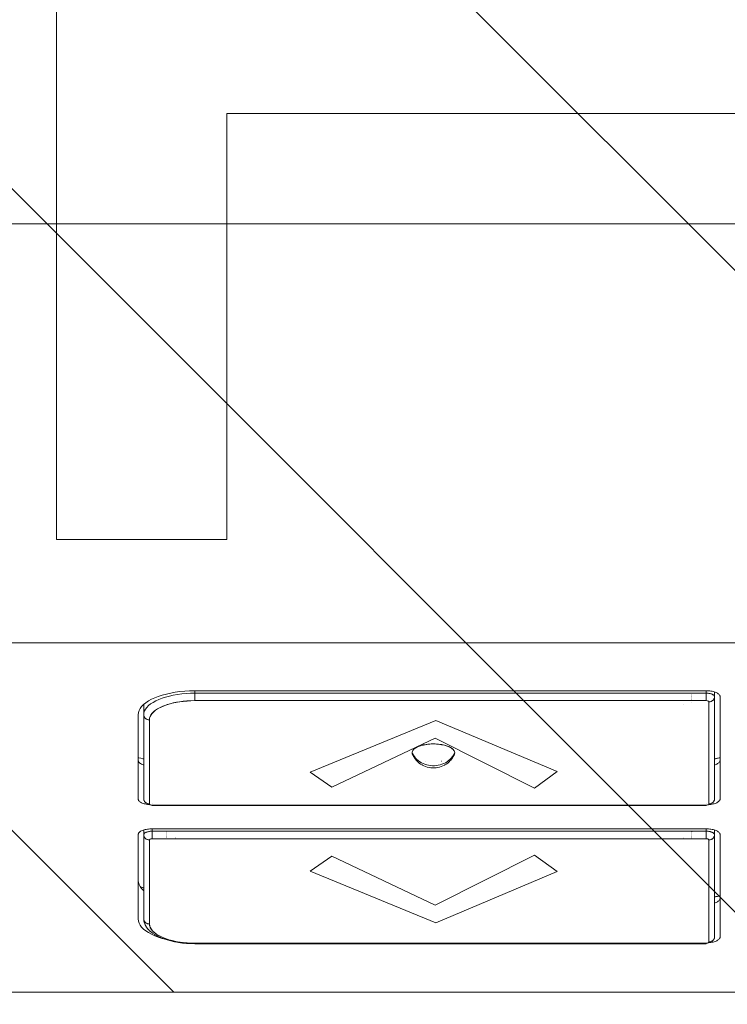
# Model space of a CAD drawing. Header units: inches. Extents: x -416 to -272, y -73 to 47.
# Tile 135 of 206: x -281.306 to -280.325, y -43.993 to -42.629. Entities that reach past the tile are written whole.
import ezdxf

# ---------------------------------------------------------------- set-up
doc = ezdxf.new("R2010")
doc.units = ezdxf.units.IN
doc.header["$LTSCALE"] = 32
doc.header["$MEASUREMENT"] = 0
doc.header["$PDMODE"] = 1
doc.header["$PDSIZE"] = -2
doc.linetypes.add('Dash Style-1', pattern=[0.083328, 0.041656, -0.041672])
for name, color, linetype, lineweight in [('DashLine', 7, 'Continuous', 13), ('DashLineFill', 7, 'Dash Style-1', 13), ('Drawing', 7, 'Continuous', 18), ('None', 7, 'Continuous', 18), ('SolidLine', 7, 'Continuous', 15)]:
    doc.layers.add(name, color=color, linetype=linetype, lineweight=lineweight)

# ---------------------------------------------------------------- blocks, each defined once
blk = doc.blocks.new('Group-42')
at = {"layer": 'DashLine', "flags": 128}
blk.add_lwpolyline([(1.1142, -2.5591), (70.8937, -2.5591), (70.8937, -30), (1.1142, -30)], close=True, dxfattribs=at)
at = {"layer": 'SolidLine', "flags": 128}
blk.add_lwpolyline([(1.1142, -2.5591), (70.8937, -2.5591), (70.8937, -30), (1.1142, -30)], close=True, dxfattribs=at)
blk = doc.blocks.new('Group-77')
at = {"layer": 'SolidLine', "color": 7, "flags": 128}
blk.add_lwpolyline([(-0.1432, 0.7138), (-0.1432, 0.4776), (-0.7337, 0.4776), (-0.7337, -0.2311), (-0.1432, -0.2311), (-0.1432, -0.4673), (-1.5605, -0.4673), (-1.5605, -0.2311), (-0.9699, -0.2311), (-0.9699, 0.4776), (-1.5605, 0.4776), (-1.5605, 0.7138)], close=True, dxfattribs=at)
blk = doc.blocks.new('TiMotion_Handset (2D)')
at = {"layer": 'DashLineFill', "linetype": 'Continuous', "lineweight": 13}
h = blk.add_hatch(dxfattribs=at)
h.set_pattern_fill('Steel', color=253, style=0, pattern_type=2)
h.set_pattern_definition([(45, (0, 0), (-1.613, 1.9357), []), (45, (-1.0608, 1.0608), (-0.47235, 0.41676), [])])
h.paths.add_polyline_path([(-0.5651, 2.4409), (-0.5637, 2.4432), (-0.5622, 2.4453), (-0.5606, 2.4473), (-0.5588, 2.4491), (-0.557, 2.4509), (-0.555, 2.4525), (-0.5529, 2.454), (-0.5507, 2.4554), (-0.5484, 2.4566), (-0.546, 2.4577), (-0.5436, 2.4586), (-0.5412, 2.4593), (-0.5387, 2.4599), (-0.5362, 2.4603), (-0.5336, 2.4605), (-0.531, 2.4606), (0.4426, 2.4606), (0.4452, 2.4605), (0.4478, 2.4603), (0.4503, 2.4599), (0.4528, 2.4593), (0.4552, 2.4586), (0.4576, 2.4577), (0.46, 2.4566), (0.4623, 2.4554), (0.4645, 2.454), (0.4666, 2.4525), (0.4686, 2.4509), (0.4704, 2.4491), (0.4722, 2.4473), (0.4738, 2.4453), (0.4753, 2.4432), (0.4767, 2.4409), (0.4779, 2.4386), (0.479, 2.4363), (0.4799, 2.4339), (0.4806, 2.4315), (0.4812, 2.429), (0.4816, 2.4264), (0.4819, 2.4239), (0.482, 2.4213), (0.482, 1.7656), (0.4825, 1.764), (0.483, 1.7623), (0.4834, 1.7606), (0.4838, 1.7589), (0.484, 1.7572), (0.4842, 1.7555), (0.4843, 1.7537), (0.4844, 1.752), (0.4844, -1.752), (0.4843, -1.7546), (0.484, -1.7572), (0.4836, -1.7597), (0.483, -1.7622), (0.4823, -1.7646), (0.4814, -1.767), (0.4803, -1.7693), (0.4791, -1.7717), (0.4777, -1.7739), (0.4762, -1.776), (0.4746, -1.778), (0.4728, -1.7798), (0.471, -1.7816), (0.469, -1.7832), (0.4669, -1.7847), (0.4647, -1.7861), (0.4624, -1.7873), (0.46, -1.7884), (0.4576, -1.7893), (0.4552, -1.79), (0.4527, -1.7906), (0.4502, -1.791), (0.4476, -1.7913), (0.445, -1.7913), (-1.7905, -1.7913), (-1.7931, -1.7913), (-1.7957, -1.791), (-1.7982, -1.7906), (-1.8007, -1.79), (-1.8032, -1.7893), (-1.8055, -1.7884), (-1.8079, -1.7873), (-1.8102, -1.7861), (-1.8124, -1.7847), (-1.8145, -1.7832), (-1.8165, -1.7816), (-1.8184, -1.7798), (-1.8201, -1.778), (-1.8217, -1.776), (-1.8232, -1.7739), (-1.8246, -1.7717), (-1.8258, -1.7693), (-1.8269, -1.767), (-1.8278, -1.7646), (-1.8286, -1.7622), (-1.8291, -1.7597), (-1.8296, -1.7572), (-1.8298, -1.7546), (-1.8299, -1.752), (-1.8299, 1.752), (-1.8298, 1.7546), (-1.8296, 1.7572), (-1.8291, 1.7597), (-1.8286, 1.7622), (-1.8278, 1.7646), (-1.8269, 1.767), (-1.8258, 1.7693), (-1.8246, 1.7717), (-1.8232, 1.7739), (-1.8217, 1.776), (-1.8201, 1.778), (-1.8184, 1.7798), (-1.8165, 1.7816), (-1.8145, 1.7832), (-1.8124, 1.7847), (-1.8102, 1.7861), (-1.8079, 1.7873), (-1.8055, 1.7884), (-1.8032, 1.7893), (-1.8007, 1.79), (-1.7982, 1.7906), (-1.7957, 1.791), (-1.7931, 1.7913), (-1.7905, 1.7913), (-0.5703, 1.7913), (-0.5703, 2.4213), (-0.5703, 2.4239), (-0.57, 2.4264), (-0.5696, 2.429), (-0.569, 2.4315), (-0.5683, 2.4339), (-0.5674, 2.4363), (-0.5663, 2.4386)])
at = {"layer": 'DashLineFill'}
blk.add_open_spline([(-0.5651, 2.4409), (-0.5598, 2.4501), (-0.5415, 2.4606), (-0.0442, 2.4606), (0.4531, 2.4606), (0.4714, 2.4501), (0.482, 2.4318), (0.482, 2.0934), (0.482, 1.7656), (0.4844, 1.7591), (0.4844, 0), (0.4844, -1.7625), (0.4738, -1.7808), (0.4555, -1.7913), (-0.6728, -1.7913), (-1.8011, -1.7913), (-1.8193, -1.7808), (-1.8299, -1.7625), (-1.8299, 0), (-1.8299, 1.7625), (-1.8193, 1.7808), (-1.8011, 1.7913), (-1.1804, 1.7913), (-0.5703, 1.7913), (-0.5703, 2.1063), (-0.5703, 2.4318), (-0.5651, 2.4409)], degree=2, knots=[0, 0, 0, 0.001659, 0.003318, 0.079878, 0.081538, 0.083197, 0.084856, 0.136418, 0.136418, 0.137506, 0.404845, 0.406455, 0.408065, 0.409674, 0.580236, 0.581846, 0.583456, 0.585066, 0.852405, 0.854014, 0.855624, 0.857234, 0.950329, 0.950329, 0.99839, 1, 1, 1], dxfattribs=at)
at = {"layer": 'Drawing', "color": 7, "linetype": 'Continuous'}
for p, q in [((0, -1.7717), (0, 1.7717)), ((0.4844, -1.7189), (0.4844, 1.6339)), ((0.0707, 0.4501), (0.0713, 0.4509)), ((0.0713, 0.4509), (0.072, 0.4515)), ((0.072, 0.4515), (0.0727, 0.4521)), ((0.0727, 0.4521), (0.0734, 0.4524)), ((0.0734, 0.4524), (0.0741, 0.4527)), ((0.0741, 0.4527), (0.0749, 0.4528)), ((0.2163, 0.4528), (0.0749, 0.4528)), ((0.1596, 0.4517), (0.1602, 0.449)), ((0.1628, 0.4528), (0.1628, 0.4528)), ((0.1628, 0.4528), (0.1636, 0.4527)), ((0.1636, 0.4527), (0.1643, 0.4524)), ((0.1643, 0.4524), (0.165, 0.4521)), ((0.165, 0.4521), (0.1657, 0.4515)), ((0.1657, 0.4515), (0.1663, 0.4509)), ((0.1663, 0.4509), (0.167, 0.4501)), ((0.1663, 0.4509), (0.167, 0.4501)), ((0.2163, 0.4528), (0.2171, 0.4527)), ((0.2171, 0.4527), (0.2178, 0.4524)), ((0.2178, 0.4524), (0.2185, 0.4521)), ((0.2185, 0.4521), (0.2192, 0.4515)), ((0.2192, 0.4515), (0.2198, 0.4509)), ((0.2198, 0.4509), (0.2205, 0.4501)), ((0.262, 0.4501), (0.2627, 0.4509)), ((0.2627, 0.4509), (0.2633, 0.4515)), ((0.2633, 0.4515), (0.264, 0.4521)), ((0.264, 0.4521), (0.2647, 0.4524)), ((0.2647, 0.4524), (0.2654, 0.4527)), ((0.2654, 0.4527), (0.2662, 0.4528)), ((0.4076, 0.4528), (0.2662, 0.4528)), ((0.3507, 0.4528), (0.351, 0.4517)), ((0.3541, 0.4528), (0.3542, 0.4528)), ((0.3542, 0.4528), (0.3549, 0.4527)), ((0.3549, 0.4527), (0.3556, 0.4524)), ((0.3556, 0.4524), (0.3563, 0.4521)), ((0.3563, 0.4521), (0.357, 0.4515)), ((0.357, 0.4515), (0.3577, 0.4509)), ((0.3577, 0.4509), (0.3583, 0.4501)), ((0.3577, 0.4509), (0.3583, 0.4501)), ((0.4076, 0.4528), (0.4084, 0.4527)), ((0.4084, 0.4527), (0.4091, 0.4524)), ((0.4091, 0.4524), (0.4098, 0.4521)), ((0.4098, 0.4521), (0.4105, 0.4515)), ((0.4105, 0.4515), (0.4112, 0.4509)), ((0.4112, 0.4509), (0.4118, 0.4501)), ((0.0667, 0.4366), (0.0668, 0.4383)), ((0.0668, 0.4383), (0.0671, 0.4399)), ((0.0671, 0.4399), (0.0673, 0.4415)), ((0.0673, 0.4415), (0.0677, 0.443)), ((0.0677, 0.443), (0.0681, 0.4444)), ((0.0681, 0.4444), (0.0685, 0.4457)), ((0.0685, 0.4457), (0.069, 0.447)), ((0.069, 0.447), (0.0695, 0.4481)), ((0.0695, 0.4481), (0.0701, 0.4492)), ((0.0701, 0.4492), (0.0707, 0.4501)), ((0.1602, 0.449), (0.1607, 0.4461)), ((0.1607, 0.4461), (0.1608, 0.4449)), ((0.1676, 0.4492), (0.167, 0.4501)), ((0.1676, 0.4492), (0.1681, 0.4481)), ((0.1681, 0.4481), (0.1687, 0.447)), ((0.1691, 0.4457), (0.1687, 0.447)), ((0.1691, 0.4457), (0.1694, 0.4449)), ((0.2211, 0.4492), (0.2205, 0.4501)), ((0.2211, 0.4492), (0.2217, 0.4481)), ((0.2217, 0.4481), (0.2222, 0.447)), ((0.2222, 0.447), (0.2227, 0.4457)), ((0.2227, 0.4457), (0.2231, 0.4444)), ((0.2231, 0.4444), (0.2235, 0.443)), ((0.2235, 0.443), (0.2238, 0.4415)), ((0.2238, 0.4415), (0.2241, 0.4399)), ((0.2241, 0.4399), (0.2243, 0.4383)), ((0.2243, 0.4383), (0.2245, 0.4366)), ((0.258, 0.4366), (0.2582, 0.4383)), ((0.2582, 0.4383), (0.2584, 0.4399)), ((0.2584, 0.4399), (0.2587, 0.4415)), ((0.2587, 0.4415), (0.259, 0.443)), ((0.259, 0.443), (0.2594, 0.4444)), ((0.2594, 0.4444), (0.2598, 0.4457)), ((0.2598, 0.4457), (0.2603, 0.447)), ((0.2603, 0.447), (0.2609, 0.4481)), ((0.2609, 0.4481), (0.2614, 0.4492)), ((0.2614, 0.4492), (0.262, 0.4501)), ((0.3583, 0.4501), (0.3589, 0.4492)), ((0.3589, 0.4492), (0.3595, 0.4481)), ((0.3595, 0.4481), (0.36, 0.447)), ((0.36, 0.447), (0.3605, 0.4457)), ((0.3605, 0.4457), (0.3608, 0.4449)), ((0.4118, 0.4501), (0.4124, 0.4492)), ((0.4124, 0.4492), (0.413, 0.4481)), ((0.413, 0.4481), (0.4135, 0.447)), ((0.4135, 0.447), (0.414, 0.4457)), ((0.414, 0.4457), (0.4144, 0.4444)), ((0.4148, 0.443), (0.4144, 0.4444)), ((0.4148, 0.443), (0.4152, 0.4415)), ((0.4154, 0.4399), (0.4152, 0.4415)), ((0.4154, 0.4399), (0.4157, 0.4383)), ((0.4157, 0.4383), (0.4158, 0.4366)), ((0.0666, 0.4349), (0.0667, 0.4366)), ((0.0666, 0.4331), (0.0666, 0.4349)), ((0.0666, -0.2756), (0.0666, 0.4331)), ((0.2245, 0.4366), (0.2245, 0.4361)), ((0.2579, 0.4349), (0.258, 0.4366)), ((0.2579, 0.4331), (0.2579, 0.4349)), ((0.2579, -0.3346), (0.2579, 0.4331)), ((0.4158, 0.4366), (0.4159, 0.4361)), ((0.0667, -0.283), (0.0666, -0.2756)), ((0.0671, -0.2897), (0.0667, -0.283)), ((0.0677, -0.2964), (0.0671, -0.2897)), ((0.0686, -0.3028), (0.0677, -0.2964)), ((0.0697, -0.3091), (0.0686, -0.3028)), ((0.0711, -0.3151), (0.0697, -0.3091)), ((0.0726, -0.3209), (0.0711, -0.3151)), ((0.0744, -0.3263), (0.0726, -0.3209)), ((0.0763, -0.3313), (0.0744, -0.3263)), ((0.4082, -0.3263), (0.4062, -0.3313)), ((0.4099, -0.3209), (0.4082, -0.3263)), ((0.4106, -0.3184), (0.4099, -0.3209)), ((0.0784, -0.3359), (0.0763, -0.3313)), ((0.0807, -0.34), (0.0784, -0.3359)), ((0.0831, -0.3437), (0.0807, -0.34)), ((0.2243, -0.3398), (0.2241, -0.3415)), ((0.2245, -0.3382), (0.2243, -0.3398)), ((0.2245, -0.3377), (0.2245, -0.3382)), ((0.2579, -0.3365), (0.2579, -0.3346)), ((0.258, -0.3382), (0.2579, -0.3365)), ((0.2582, -0.3398), (0.258, -0.3382)), ((0.2584, -0.3415), (0.2582, -0.3398)), ((0.4018, -0.34), (0.3994, -0.3437)), ((0.4041, -0.3359), (0.4018, -0.34)), ((0.4062, -0.3313), (0.4041, -0.3359)), ((0.0857, -0.3468), (0.0831, -0.3437)), ((0.0883, -0.3495), (0.0857, -0.3468)), ((0.0911, -0.3515), (0.0883, -0.3495)), ((0.0939, -0.353), (0.0911, -0.3515)), ((0.0967, -0.354), (0.0939, -0.353)), ((0.0998, -0.3543), (0.0967, -0.354)), ((0.2163, -0.3543), (0.0998, -0.3543)), ((0.1597, -0.3533), (0.1594, -0.3543)), ((0.1602, -0.3506), (0.1597, -0.3533)), ((0.1609, -0.3465), (0.1607, -0.3478)), ((0.1636, -0.3542), (0.1628, -0.3543)), ((0.1628, -0.3543), (0.1628, -0.3543)), ((0.1643, -0.354), (0.1636, -0.3542)), ((0.165, -0.3536), (0.1643, -0.354)), ((0.1657, -0.3531), (0.165, -0.3536)), ((0.1663, -0.3525), (0.1657, -0.3531)), ((0.167, -0.3517), (0.1663, -0.3525)), ((0.167, -0.3517), (0.1663, -0.3525)), ((0.167, -0.3517), (0.1676, -0.3508)), ((0.1681, -0.3497), (0.1676, -0.3508)), ((0.1687, -0.3486), (0.1681, -0.3497)), ((0.1687, -0.3486), (0.1691, -0.3473)), ((0.1694, -0.3465), (0.1691, -0.3473)), ((0.2171, -0.3542), (0.2163, -0.3543)), ((0.2178, -0.354), (0.2171, -0.3542)), ((0.2185, -0.3536), (0.2178, -0.354)), ((0.2192, -0.3531), (0.2185, -0.3536)), ((0.2198, -0.3525), (0.2192, -0.3531)), ((0.2198, -0.3525), (0.2205, -0.3517)), ((0.2211, -0.3508), (0.2205, -0.3517)), ((0.2217, -0.3497), (0.2211, -0.3508)), ((0.2222, -0.3486), (0.2217, -0.3497)), ((0.2227, -0.3473), (0.2222, -0.3486)), ((0.2231, -0.346), (0.2227, -0.3473)), ((0.2235, -0.3445), (0.2231, -0.346)), ((0.2238, -0.343), (0.2235, -0.3445)), ((0.2241, -0.3415), (0.2238, -0.343)), ((0.2587, -0.343), (0.2584, -0.3415)), ((0.259, -0.3445), (0.2587, -0.343)), ((0.2594, -0.346), (0.259, -0.3445)), ((0.2598, -0.3473), (0.2594, -0.346)), ((0.2603, -0.3486), (0.2598, -0.3473)), ((0.2609, -0.3497), (0.2603, -0.3486)), ((0.2614, -0.3508), (0.2609, -0.3497)), ((0.262, -0.3517), (0.2614, -0.3508)), ((0.2627, -0.3525), (0.262, -0.3517)), ((0.2633, -0.3531), (0.2627, -0.3525)), ((0.264, -0.3536), (0.2633, -0.3531)), ((0.2647, -0.354), (0.264, -0.3536)), ((0.2654, -0.3542), (0.2647, -0.354)), ((0.2662, -0.3543), (0.2654, -0.3542)), ((0.3827, -0.3543), (0.2662, -0.3543)), ((0.3294, -0.3543), (0.3292, -0.3543)), ((0.3323, -0.354), (0.3294, -0.3543)), ((0.3351, -0.353), (0.3323, -0.354)), ((0.3379, -0.3515), (0.3351, -0.353)), ((0.3407, -0.3495), (0.3379, -0.3515)), ((0.3433, -0.3468), (0.3407, -0.3495)), ((0.3436, -0.3465), (0.3433, -0.3468)), ((0.3858, -0.354), (0.3827, -0.3543)), ((0.3858, -0.354), (0.3887, -0.353)), ((0.3915, -0.3515), (0.3887, -0.353)), ((0.3915, -0.3515), (0.3942, -0.3495)), ((0.3969, -0.3468), (0.3942, -0.3495)), ((0.3994, -0.3437), (0.3969, -0.3468))]:
    blk.add_line(p, q, dxfattribs=at)
at = {"layer": 'Drawing'}
for p, q in [((0.1593, 0.4528), (0.16, 0.4497)), ((0.1594, 0.4528), (0.1596, 0.4517)), ((0.3507, 0.4528), (0.351, 0.4517)), ((0.3507, 0.4528), (0.3514, 0.4497)), ((0.3515, 0.449), (0.351, 0.4517)), ((0.0749, 0.4449), (0.0682, 0.4449)), ((0.0701, 0.4361), (0.0702, 0.4371)), ((0.0702, 0.4371), (0.0703, 0.4381)), ((0.0703, 0.4381), (0.0706, 0.439)), ((0.0706, 0.439), (0.0708, 0.4398)), ((0.0708, 0.4398), (0.071, 0.4407)), ((0.071, 0.4407), (0.0713, 0.4414)), ((0.0713, 0.4414), (0.0717, 0.4421)), ((0.0717, 0.4421), (0.072, 0.4427)), ((0.072, 0.4427), (0.0724, 0.4433)), ((0.0724, 0.4433), (0.0728, 0.4438)), ((0.0728, 0.4438), (0.0732, 0.4442)), ((0.0732, 0.4442), (0.0736, 0.4445)), ((0.0736, 0.4445), (0.074, 0.4447)), ((0.074, 0.4447), (0.0744, 0.4448)), ((0.0744, 0.4448), (0.0749, 0.4449)), ((0.0749, 0.4449), (0.0755, 0.4449)), ((0.2163, 0.4449), (0.0749, 0.4449)), ((0.0755, 0.4449), (0.0761, 0.4448)), ((0.0761, 0.4448), (0.0767, 0.4446)), ((0.0767, 0.4446), (0.0773, 0.4444)), ((0.0773, 0.4444), (0.0779, 0.4441)), ((0.0779, 0.4441), (0.0784, 0.4438)), ((0.0784, 0.4438), (0.079, 0.4435)), ((0.079, 0.4435), (0.0795, 0.443)), ((0.0795, 0.443), (0.0799, 0.4426)), ((0.0799, 0.4426), (0.0803, 0.4421)), ((0.0803, 0.4421), (0.0807, 0.4415)), ((0.0807, 0.4415), (0.0811, 0.4409)), ((0.0811, 0.4409), (0.0813, 0.4403)), ((0.0816, 0.4369), (0.0812, 0.4366)), ((0.0813, 0.4403), (0.0816, 0.4397)), ((0.0816, 0.4397), (0.0818, 0.439)), ((0.082, 0.437), (0.0816, 0.4369)), ((0.0818, 0.439), (0.0819, 0.4384)), ((0.0819, 0.4384), (0.082, 0.4377)), ((0.082, 0.4377), (0.082, 0.437)), ((0.2234, 0.437), (0.082, 0.437)), ((0.16, 0.4497), (0.1606, 0.4465)), ((0.1606, 0.4465), (0.1608, 0.4449)), ((0.2169, 0.4449), (0.2163, 0.4449)), ((0.2175, 0.4448), (0.2169, 0.4449)), ((0.2181, 0.4446), (0.2175, 0.4448)), ((0.2187, 0.4444), (0.2181, 0.4446)), ((0.2193, 0.4441), (0.2187, 0.4444)), ((0.2199, 0.4438), (0.2193, 0.4441)), ((0.2204, 0.4435), (0.2199, 0.4438)), ((0.2209, 0.443), (0.2204, 0.4435)), ((0.2213, 0.4426), (0.2209, 0.443)), ((0.2218, 0.4421), (0.2213, 0.4426)), ((0.2221, 0.4415), (0.2218, 0.4421)), ((0.2225, 0.4409), (0.2221, 0.4415)), ((0.2228, 0.4403), (0.2225, 0.4409)), ((0.223, 0.4397), (0.2228, 0.4403)), ((0.2232, 0.439), (0.223, 0.4397)), ((0.2233, 0.4384), (0.2232, 0.439)), ((0.2234, 0.4377), (0.2233, 0.4384)), ((0.2234, 0.437), (0.2234, 0.4377)), ((0.2241, 0.4367), (0.2234, 0.437)), ((0.2662, 0.4449), (0.2596, 0.4449)), ((0.2614, 0.436), (0.2615, 0.4369)), ((0.2615, 0.4369), (0.2616, 0.4378)), ((0.2616, 0.4378), (0.2618, 0.4387)), ((0.2618, 0.4387), (0.262, 0.4395)), ((0.262, 0.4395), (0.2623, 0.4403)), ((0.2623, 0.4403), (0.2625, 0.4411)), ((0.2625, 0.4411), (0.2628, 0.4418)), ((0.2628, 0.4418), (0.2632, 0.4424)), ((0.2632, 0.4424), (0.2635, 0.443)), ((0.2635, 0.443), (0.2638, 0.4435)), ((0.2638, 0.4435), (0.2642, 0.4439)), ((0.2642, 0.4439), (0.2646, 0.4442)), ((0.2646, 0.4442), (0.265, 0.4445)), ((0.265, 0.4445), (0.2654, 0.4447)), ((0.2654, 0.4447), (0.2658, 0.4448)), ((0.2658, 0.4448), (0.2662, 0.4449)), ((0.2662, 0.4449), (0.2668, 0.4449)), ((0.4076, 0.4449), (0.2662, 0.4449)), ((0.2668, 0.4449), (0.2675, 0.4448)), ((0.2675, 0.4448), (0.2681, 0.4446)), ((0.2681, 0.4446), (0.2687, 0.4444)), ((0.2687, 0.4444), (0.2692, 0.4441)), ((0.2692, 0.4441), (0.2698, 0.4438)), ((0.2698, 0.4438), (0.2703, 0.4435)), ((0.2703, 0.4435), (0.2708, 0.443)), ((0.2708, 0.443), (0.2713, 0.4426)), ((0.2713, 0.4426), (0.2717, 0.4421)), ((0.2717, 0.4421), (0.2721, 0.4415)), ((0.2721, 0.4415), (0.2724, 0.4409)), ((0.2724, 0.4409), (0.2727, 0.4403)), ((0.2727, 0.4403), (0.2729, 0.4397)), ((0.273, 0.4369), (0.2727, 0.4367)), ((0.2729, 0.4397), (0.2731, 0.439)), ((0.2734, 0.437), (0.273, 0.4369)), ((0.2731, 0.439), (0.2732, 0.4384)), ((0.2732, 0.4384), (0.2733, 0.4377)), ((0.2733, 0.4377), (0.2734, 0.437)), ((0.4148, 0.437), (0.2734, 0.437)), ((0.3514, 0.4497), (0.3519, 0.4465)), ((0.352, 0.4461), (0.3515, 0.449)), ((0.3519, 0.4465), (0.3521, 0.4449)), ((0.352, 0.4461), (0.3522, 0.4449)), ((0.4083, 0.4449), (0.4076, 0.4449)), ((0.4089, 0.4448), (0.4083, 0.4449)), ((0.4095, 0.4446), (0.4089, 0.4448)), ((0.4101, 0.4444), (0.4095, 0.4446)), ((0.4107, 0.4441), (0.4101, 0.4444)), ((0.4112, 0.4438), (0.4107, 0.4441)), ((0.4117, 0.4435), (0.4112, 0.4438)), ((0.4122, 0.443), (0.4117, 0.4435)), ((0.4127, 0.4426), (0.4122, 0.443)), ((0.4131, 0.4421), (0.4127, 0.4426)), ((0.4135, 0.4415), (0.4131, 0.4421)), ((0.4138, 0.4409), (0.4135, 0.4415)), ((0.4141, 0.4403), (0.4138, 0.4409)), ((0.4143, 0.4397), (0.4141, 0.4403)), ((0.4145, 0.439), (0.4143, 0.4397)), ((0.4147, 0.4384), (0.4145, 0.439)), ((0.4148, 0.4377), (0.4147, 0.4384)), ((0.4148, 0.437), (0.4148, 0.4377)), ((0.4151, 0.4369), (0.4148, 0.437)), ((0.4155, 0.4367), (0.4151, 0.4369)), ((0.0699, 0.4331), (0.0666, 0.4331)), ((0.0699, 0.4341), (0.07, 0.4351)), ((0.0699, 0.4331), (0.0699, 0.4341)), ((0.0699, 0.4331), (0.0699, -0.2756)), ((0.0803, 0.4331), (0.0699, 0.4331)), ((0.07, 0.4351), (0.0701, 0.4361)), ((0.0805, 0.4345), (0.0803, 0.4331)), ((0.0803, 0.4331), (0.0803, -0.2756)), ((0.0806, 0.4353), (0.0805, 0.4345)), ((0.0809, 0.4361), (0.0806, 0.4353)), ((0.0812, 0.4366), (0.0809, 0.4361)), ((0.2227, 0.4331), (0.2226, 0.4331)), ((0.2244, 0.4363), (0.2241, 0.4367)), ((0.2247, 0.4357), (0.2244, 0.4363)), ((0.2249, 0.435), (0.2247, 0.4357)), ((0.225, 0.434), (0.2249, 0.435)), ((0.2251, 0.4331), (0.225, 0.434)), ((0.2251, 0.4331), (0.2251, -0.3346)), ((0.2258, 0.4331), (0.2251, 0.4331)), ((0.2258, -0.3346), (0.2258, 0.4331)), ((0.2612, 0.4331), (0.2579, 0.4331)), ((0.2612, 0.434), (0.2613, 0.435)), ((0.2612, 0.4331), (0.2612, 0.434)), ((0.2612, 0.4331), (0.2612, -0.3346)), ((0.2717, 0.4331), (0.2612, 0.4331)), ((0.2613, 0.435), (0.2614, 0.436)), ((0.2718, 0.4347), (0.2717, 0.4339)), ((0.2717, 0.4339), (0.2717, 0.4331)), ((0.2717, 0.4331), (0.2717, -0.3346)), ((0.272, 0.4354), (0.2718, 0.4347)), ((0.2721, 0.4359), (0.272, 0.4354)), ((0.2724, 0.4364), (0.2721, 0.4359)), ((0.2727, 0.4367), (0.2724, 0.4364)), ((0.4157, 0.4363), (0.4155, 0.4367)), ((0.416, 0.4359), (0.4157, 0.4363)), ((0.4162, 0.4353), (0.416, 0.4359)), ((0.4163, 0.4347), (0.4162, 0.4353)), ((0.4164, 0.4339), (0.4163, 0.4347)), ((0.4164, 0.4331), (0.4164, 0.4339)), ((0.4164, 0.4331), (0.4164, -0.2756)), ((0.4172, 0.4331), (0.4164, 0.4331)), ((0.4172, -0.2756), (0.4172, 0.4331)), ((0.0705, 0.4134), (0.0705, 0.4134)), ((0.0712, 0.4134), (0.0712, 0.4134)), ((0.0718, 0.4134), (0.0718, 0.4134)), ((0.0725, 0.4134), (0.0725, 0.4134)), ((0.0732, 0.4134), (0.0732, 0.4134)), ((0.0739, 0.4134), (0.0739, 0.4134)), ((0.0746, 0.4134), (0.0746, 0.4134)), ((0.0752, 0.4134), (0.0752, 0.4134)), ((0.0759, 0.4134), (0.0759, 0.4134)), ((0.0765, 0.4134), (0.0765, 0.4134)), ((0.0771, 0.4134), (0.0771, 0.4134)), ((0.0777, 0.4134), (0.0777, 0.4134)), ((0.0783, 0.4134), (0.0783, 0.4134)), ((0.0788, 0.4134), (0.0788, 0.4134)), ((0.0792, 0.4134), (0.0792, 0.4134)), ((0.0797, 0.4134), (0.0796, 0.4134)), ((0.08, 0.4134), (0.08, 0.4134)), ((0.0835, 0.4134), (0.0834, 0.4134)), ((0.2619, 0.4134), (0.2618, 0.4134)), ((0.2625, 0.4134), (0.2625, 0.4134)), ((0.2632, 0.4134), (0.2632, 0.4134)), ((0.2639, 0.4134), (0.2638, 0.4134)), ((0.2646, 0.4134), (0.2645, 0.4134)), ((0.2652, 0.4134), (0.2652, 0.4134)), ((0.2659, 0.4134), (0.2659, 0.4134)), ((0.2666, 0.4134), (0.2666, 0.4134)), ((0.2672, 0.4134), (0.2672, 0.4134)), ((0.2679, 0.4134), (0.2679, 0.4134)), ((0.2685, 0.4134), (0.2685, 0.4134)), ((0.2691, 0.4134), (0.2691, 0.4134)), ((0.2696, 0.4134), (0.2696, 0.4134)), ((0.2701, 0.4134), (0.2701, 0.4134)), ((0.2706, 0.4134), (0.2706, 0.4134)), ((0.271, 0.4134), (0.271, 0.4134)), ((0.0797, 0.4016), (0.0796, 0.4016)), ((0.08, 0.4016), (0.08, 0.4016)), ((0.0803, 0.4016), (0.0803, 0.4016)), ((0.0853, 0.4016), (0.0853, 0.4016)), ((0.2706, 0.4016), (0.2706, 0.4016)), ((0.271, 0.4016), (0.271, 0.4016)), ((0.2714, 0.4016), (0.2714, 0.4016)), ((0.2717, 0.4016), (0.2717, 0.4016)), ((0.1467, 0.0811), (0.1475, 0.0821)), ((0.1478, 0.0823), (0.1469, 0.0813)), ((0.1475, 0.0821), (0.1484, 0.0829)), ((0.1487, 0.0831), (0.1478, 0.0823)), ((0.1484, 0.0829), (0.1493, 0.0836)), ((0.1497, 0.0838), (0.1487, 0.0831)), ((0.1493, 0.0836), (0.1502, 0.0841)), ((0.1507, 0.0843), (0.1497, 0.0838)), ((0.1502, 0.0841), (0.1513, 0.0845)), ((0.1517, 0.0845), (0.1507, 0.0843)), ((0.1513, 0.0845), (0.1523, 0.0846)), ((0.1527, 0.0846), (0.1517, 0.0845)), ((0.1523, 0.0846), (0.1527, 0.0846)), ((0.1527, 0.0846), (0.1538, 0.0845)), ((0.1527, 0.0846), (0.1537, 0.0842)), ((0.1541, 0.0845), (0.1527, 0.0846)), ((0.1559, 0.083), (0.1537, 0.0842)), ((0.1538, 0.0845), (0.1549, 0.0842)), ((0.1552, 0.0841), (0.1541, 0.0845)), ((0.1549, 0.0842), (0.1559, 0.0837)), ((0.1553, 0.084), (0.1552, 0.0841)), ((0.1558, 0.0838), (0.1552, 0.0841)), ((0.1579, 0.0826), (0.1558, 0.0838)), ((0.1561, 0.0836), (0.1559, 0.0837)), ((0.1579, 0.0815), (0.1559, 0.083)), ((0.1579, 0.0826), (0.1588, 0.0821)), ((0.1608, 0.0807), (0.1588, 0.0821)), ((0.1412, 0.0666), (0.1416, 0.0687)), ((0.1417, 0.0685), (0.1413, 0.0663)), ((0.1416, 0.0687), (0.1421, 0.0707)), ((0.1421, 0.0705), (0.1417, 0.0685)), ((0.1418, 0.0689), (0.1417, 0.0689)), ((0.1421, 0.0707), (0.1427, 0.0727)), ((0.1426, 0.0724), (0.1421, 0.0705)), ((0.1432, 0.0742), (0.1426, 0.0724)), ((0.1427, 0.0727), (0.1434, 0.0747)), ((0.1438, 0.0758), (0.1432, 0.0742)), ((0.1434, 0.0747), (0.1442, 0.0767)), ((0.1445, 0.0773), (0.1438, 0.0758)), ((0.1442, 0.0767), (0.145, 0.0783)), ((0.1453, 0.0788), (0.1445, 0.0773)), ((0.145, 0.0783), (0.1458, 0.0798)), ((0.1461, 0.0801), (0.1453, 0.0788)), ((0.1458, 0.0798), (0.1467, 0.0811)), ((0.1469, 0.0813), (0.1461, 0.0801)), ((0.1599, 0.0799), (0.1579, 0.0815)), ((0.1599, 0.0799), (0.1617, 0.0781)), ((0.1627, 0.0791), (0.1608, 0.0807)), ((0.1617, 0.0781), (0.1634, 0.0762)), ((0.1627, 0.0791), (0.1633, 0.0785)), ((0.1633, 0.0785), (0.1651, 0.0768)), ((0.1649, 0.0741), (0.1634, 0.0762)), ((0.1649, 0.0741), (0.1663, 0.0718)), ((0.1667, 0.075), (0.1651, 0.0768)), ((0.1675, 0.0694), (0.1663, 0.0718)), ((0.1681, 0.073), (0.1667, 0.075)), ((0.1685, 0.067), (0.1675, 0.0694)), ((0.1694, 0.0709), (0.1681, 0.073)), ((0.1694, 0.0709), (0.1697, 0.0703)), ((0.1708, 0.0682), (0.1697, 0.0703)), ((0.1403, 0.0574), (0.1402, 0.0551)), ((0.1402, 0.0549), (0.1403, 0.0574)), ((0.1402, 0.0551), (0.1403, 0.0535)), ((0.1402, 0.0549), (0.1403, 0.0526)), ((0.1403, 0.0574), (0.1404, 0.0599)), ((0.1404, 0.0596), (0.1403, 0.0574)), ((0.1404, 0.0599), (0.1406, 0.0623)), ((0.1406, 0.0619), (0.1404, 0.0596)), ((0.1406, 0.0623), (0.1409, 0.0645)), ((0.1409, 0.0641), (0.1406, 0.0619)), ((0.1409, 0.0645), (0.1412, 0.0666)), ((0.1413, 0.0663), (0.1409, 0.0641)), ((0.1643, 0.0666), (0.1643, 0.0665)), ((0.1693, 0.0644), (0.1685, 0.067)), ((0.1693, 0.0644), (0.1699, 0.0618)), ((0.1703, 0.0592), (0.1699, 0.0618)), ((0.1705, 0.0565), (0.1703, 0.0592)), ((0.1705, 0.0565), (0.1706, 0.0551)), ((0.1705, 0.0538), (0.1706, 0.0551)), ((0.1717, 0.0659), (0.1708, 0.0682)), ((0.1724, 0.0636), (0.1717, 0.0659)), ((0.173, 0.0612), (0.1724, 0.0636)), ((0.1733, 0.0588), (0.173, 0.0612)), ((0.1735, 0.0563), (0.1733, 0.0588)), ((0.1735, 0.0539), (0.1735, 0.0563)), ((0.1403, 0.0526), (0.1403, 0.0522)), ((0.1403, 0.0525), (0.1403, 0.0523)), ((0.1404, 0.0497), (0.1403, 0.0522)), ((0.1404, 0.0502), (0.1406, 0.0482)), ((0.1407, 0.0474), (0.1404, 0.0497)), ((0.1406, 0.0482), (0.1409, 0.0458)), ((0.1409, 0.0452), (0.1407, 0.0474)), ((0.1409, 0.0458), (0.1413, 0.0435)), ((0.1413, 0.0431), (0.1409, 0.0452)), ((0.1413, 0.0435), (0.1418, 0.0414)), ((0.1417, 0.0411), (0.1413, 0.0431)), ((0.1422, 0.0391), (0.1417, 0.0411)), ((0.1418, 0.0414), (0.1422, 0.0393)), ((0.1643, 0.0436), (0.1643, 0.0439)), ((0.1643, 0.0437), (0.1643, 0.0436)), ((0.1675, 0.0408), (0.1685, 0.0433)), ((0.1693, 0.0458), (0.1685, 0.0433)), ((0.1693, 0.0458), (0.1699, 0.0484)), ((0.1697, 0.0399), (0.1708, 0.042)), ((0.1703, 0.0511), (0.1699, 0.0484)), ((0.1703, 0.0511), (0.1705, 0.0538)), ((0.1708, 0.042), (0.1717, 0.0443)), ((0.1717, 0.0443), (0.1724, 0.0466)), ((0.1724, 0.0466), (0.173, 0.049)), ((0.173, 0.049), (0.1733, 0.0514)), ((0.1733, 0.0514), (0.1735, 0.0539)), ((0.1422, 0.0393), (0.1428, 0.0374)), ((0.1428, 0.0371), (0.1422, 0.0391)), ((0.1428, 0.0374), (0.1434, 0.0356)), ((0.1435, 0.0353), (0.1428, 0.0371)), ((0.1434, 0.0356), (0.144, 0.034)), ((0.1443, 0.0334), (0.1435, 0.0353)), ((0.144, 0.034), (0.1448, 0.0323)), ((0.1443, 0.0334), (0.1444, 0.0331)), ((0.1448, 0.0323), (0.1456, 0.0309)), ((0.1448, 0.0323), (0.1451, 0.0317)), ((0.146, 0.0303), (0.1451, 0.0317)), ((0.1459, 0.0304), (0.1461, 0.03)), ((0.1468, 0.0291), (0.146, 0.0303)), ((0.1466, 0.0294), (0.1472, 0.0286)), ((0.1477, 0.028), (0.1468, 0.0291)), ((0.1472, 0.0286), (0.1482, 0.0276)), ((0.1486, 0.0272), (0.1477, 0.028)), ((0.1482, 0.0276), (0.1492, 0.0268)), ((0.1558, 0.0265), (0.1579, 0.0277)), ((0.1579, 0.0287), (0.1559, 0.0273)), ((0.1579, 0.0287), (0.1599, 0.0303)), ((0.1579, 0.0277), (0.1588, 0.0282)), ((0.1588, 0.0282), (0.1608, 0.0296)), ((0.1599, 0.0303), (0.1617, 0.0321)), ((0.1608, 0.0296), (0.1627, 0.0311)), ((0.1634, 0.0341), (0.1617, 0.0321)), ((0.1633, 0.0317), (0.1627, 0.0311)), ((0.1633, 0.0317), (0.1651, 0.0334)), ((0.1634, 0.0341), (0.1649, 0.0362)), ((0.1649, 0.0362), (0.1663, 0.0384)), ((0.1651, 0.0334), (0.1667, 0.0353)), ((0.1675, 0.0408), (0.1663, 0.0384)), ((0.1681, 0.0373), (0.1667, 0.0353)), ((0.1681, 0.0373), (0.1694, 0.0394)), ((0.1694, 0.0394), (0.1697, 0.0399)), ((0.1495, 0.0265), (0.1486, 0.0272)), ((0.1492, 0.0268), (0.1503, 0.0262)), ((0.1506, 0.026), (0.1495, 0.0265)), ((0.1503, 0.0262), (0.1513, 0.0258)), ((0.1517, 0.0257), (0.1506, 0.026)), ((0.1513, 0.0258), (0.1527, 0.0256)), ((0.1527, 0.0256), (0.1517, 0.0257)), ((0.1527, 0.0256), (0.1537, 0.026)), ((0.1527, 0.0256), (0.1538, 0.0257)), ((0.1531, 0.0256), (0.1527, 0.0256)), ((0.1542, 0.0258), (0.1531, 0.0256)), ((0.1537, 0.026), (0.1559, 0.0273)), ((0.1538, 0.0257), (0.1548, 0.026)), ((0.1552, 0.0261), (0.1542, 0.0258)), ((0.1558, 0.0265), (0.1548, 0.026)), ((0.1548, 0.026), (0.155, 0.0261)), ((0.1562, 0.0266), (0.1552, 0.0261)), ((0.1564, 0.0268), (0.1562, 0.0266)), ((0.0699, -0.2756), (0.0666, -0.2756)), ((0.0699, -0.2756), (0.07, -0.2818)), ((0.0705, -0.2756), (0.0699, -0.2756)), ((0.0703, -0.2879), (0.07, -0.2818)), ((0.0712, -0.2756), (0.0705, -0.2756)), ((0.0718, -0.2756), (0.0712, -0.2756)), ((0.0725, -0.2756), (0.0718, -0.2756)), ((0.0752, -0.2756), (0.0725, -0.2756)), ((0.0803, -0.2756), (0.0752, -0.2756)), ((0.0803, -0.2756), (0.0804, -0.281)), ((0.0804, -0.2811), (0.0803, -0.2756)), ((0.0804, -0.281), (0.0807, -0.2866)), ((0.0808, -0.2865), (0.0804, -0.2811)), ((0.0813, -0.2919), (0.0808, -0.2865)), ((0.416, -0.2865), (0.4155, -0.2919)), ((0.416, -0.2882), (0.4164, -0.2756)), ((0.4163, -0.2811), (0.416, -0.2865)), ((0.4164, -0.2756), (0.4163, -0.2811)), ((0.4167, -0.2756), (0.4164, -0.2756)), ((0.4169, -0.2756), (0.4167, -0.2756)), ((0.4168, -0.2871), (0.4171, -0.2814)), ((0.4171, -0.2756), (0.4169, -0.2756)), ((0.4171, -0.2814), (0.4172, -0.2756)), ((0.4172, -0.2756), (0.4171, -0.2756)), ((0.4172, -0.2756), (0.4172, -0.2756)), ((0.0709, -0.2939), (0.0703, -0.2879)), ((0.0717, -0.2998), (0.0709, -0.2939)), ((0.0717, -0.2998), (0.0727, -0.3055)), ((0.0807, -0.2866), (0.0812, -0.2918)), ((0.0812, -0.2918), (0.0818, -0.2966)), ((0.082, -0.2971), (0.0813, -0.2919)), ((0.0818, -0.2966), (0.0826, -0.3011)), ((0.0828, -0.3022), (0.082, -0.2971)), ((0.4121, -0.3105), (0.4145, -0.2999)), ((0.4148, -0.2971), (0.4139, -0.3022)), ((0.4145, -0.2999), (0.416, -0.2882)), ((0.4146, -0.3036), (0.4155, -0.2983)), ((0.4155, -0.2919), (0.4148, -0.2971)), ((0.4155, -0.2983), (0.4162, -0.2928)), ((0.4168, -0.2871), (0.4162, -0.2928)), ((0.0739, -0.311), (0.0727, -0.3055)), ((0.0753, -0.3162), (0.0739, -0.311)), ((0.0826, -0.3011), (0.0835, -0.3055)), ((0.0839, -0.3071), (0.0828, -0.3022)), ((0.0835, -0.3055), (0.0846, -0.3097)), ((0.0852, -0.3117), (0.0839, -0.3071)), ((0.0846, -0.3097), (0.0858, -0.3139)), ((0.0866, -0.3161), (0.0852, -0.3117)), ((0.2701, -0.3031), (0.2701, -0.3031)), ((0.2706, -0.3031), (0.2706, -0.3031)), ((0.271, -0.3031), (0.271, -0.3031)), ((0.2714, -0.3031), (0.2714, -0.3031)), ((0.4086, -0.3201), (0.4121, -0.3105)), ((0.4116, -0.3117), (0.4102, -0.3161)), ((0.4129, -0.3071), (0.4116, -0.3117)), ((0.412, -0.314), (0.4134, -0.3091)), ((0.4139, -0.3022), (0.4129, -0.3071)), ((0.4134, -0.3091), (0.4145, -0.3039)), ((0.4146, -0.3036), (0.4145, -0.3039)), ((0.0753, -0.3162), (0.0769, -0.3211)), ((0.0787, -0.3257), (0.0769, -0.3211)), ((0.0787, -0.3257), (0.0806, -0.3299)), ((0.0858, -0.3139), (0.0873, -0.3181)), ((0.0881, -0.3201), (0.0866, -0.3161)), ((0.0873, -0.3181), (0.0891, -0.3222)), ((0.0899, -0.3238), (0.0881, -0.3201)), ((0.0891, -0.3222), (0.0907, -0.3256)), ((0.0917, -0.3272), (0.0899, -0.3238)), ((0.0907, -0.3256), (0.0926, -0.3287)), ((0.0937, -0.3301), (0.0917, -0.3272)), ((0.2612, -0.315), (0.2612, -0.315)), ((0.2619, -0.315), (0.2619, -0.315)), ((0.2625, -0.315), (0.2625, -0.315)), ((0.2632, -0.315), (0.2632, -0.315)), ((0.2639, -0.315), (0.2639, -0.315)), ((0.2646, -0.315), (0.2646, -0.315)), ((0.2653, -0.315), (0.2652, -0.315)), ((0.2659, -0.315), (0.2659, -0.315)), ((0.2666, -0.315), (0.2666, -0.315)), ((0.2673, -0.315), (0.2672, -0.315)), ((0.2679, -0.315), (0.2679, -0.315)), ((0.2685, -0.315), (0.2685, -0.315)), ((0.2691, -0.315), (0.2691, -0.315)), ((0.2696, -0.315), (0.2696, -0.315)), ((0.2701, -0.315), (0.2701, -0.315)), ((0.2706, -0.315), (0.2706, -0.315)), ((0.4051, -0.3272), (0.4031, -0.3301)), ((0.4045, -0.3282), (0.4086, -0.3201)), ((0.4069, -0.3273), (0.4049, -0.3309)), ((0.4069, -0.3238), (0.4051, -0.3272)), ((0.4086, -0.3201), (0.4069, -0.3238)), ((0.4069, -0.3273), (0.4087, -0.3233)), ((0.4102, -0.3161), (0.4086, -0.3201)), ((0.4089, -0.3229), (0.4087, -0.3233)), ((0.4089, -0.3229), (0.4105, -0.3186)), ((0.4105, -0.3186), (0.412, -0.314)), ((0.0827, -0.3336), (0.0806, -0.3299)), ((0.0849, -0.337), (0.0827, -0.3336)), ((0.0849, -0.337), (0.0872, -0.3398)), ((0.0896, -0.3422), (0.0872, -0.3398)), ((0.0926, -0.3287), (0.0944, -0.3314)), ((0.0957, -0.3327), (0.0937, -0.3301)), ((0.0944, -0.3314), (0.0963, -0.3335)), ((0.0979, -0.3348), (0.0957, -0.3327)), ((0.0963, -0.3335), (0.0981, -0.3353)), ((0.1001, -0.3364), (0.0979, -0.3348)), ((0.0981, -0.3353), (0.1001, -0.3366)), ((0.1023, -0.3376), (0.1001, -0.3364)), ((0.1001, -0.3366), (0.1022, -0.3377)), ((0.1022, -0.3377), (0.1043, -0.3383)), ((0.1046, -0.3383), (0.1023, -0.3376)), ((0.1043, -0.3383), (0.107, -0.3386)), ((0.107, -0.3386), (0.1046, -0.3383)), ((0.1067, -0.3406), (0.1065, -0.3413)), ((0.1069, -0.3399), (0.1067, -0.3406)), ((0.1069, -0.3393), (0.107, -0.3386)), ((0.1069, -0.3399), (0.1069, -0.3393)), ((0.2234, -0.3386), (0.107, -0.3386)), ((0.2227, -0.3346), (0.2227, -0.3346)), ((0.223, -0.3413), (0.2232, -0.3406)), ((0.2232, -0.3406), (0.2233, -0.3399)), ((0.2233, -0.3399), (0.2234, -0.3386)), ((0.2234, -0.3386), (0.2238, -0.3384)), ((0.2238, -0.3384), (0.2243, -0.3381)), ((0.2243, -0.3381), (0.2246, -0.3376)), ((0.2246, -0.3376), (0.2248, -0.337)), ((0.2248, -0.337), (0.225, -0.3363)), ((0.225, -0.3363), (0.2251, -0.3346)), ((0.2258, -0.3346), (0.2251, -0.3346)), ((0.2612, -0.3346), (0.2579, -0.3346)), ((0.2612, -0.3357), (0.2612, -0.3346)), ((0.2717, -0.3346), (0.2612, -0.3346)), ((0.2613, -0.3367), (0.2612, -0.3357)), ((0.2614, -0.3377), (0.2613, -0.3367)), ((0.2615, -0.3387), (0.2614, -0.3377)), ((0.2617, -0.3396), (0.2615, -0.3387)), ((0.2619, -0.3406), (0.2617, -0.3396)), ((0.2621, -0.3414), (0.2619, -0.3406)), ((0.2717, -0.3346), (0.2717, -0.3355)), ((0.2717, -0.3355), (0.2718, -0.3363)), ((0.2718, -0.3363), (0.272, -0.3369)), ((0.272, -0.3369), (0.2722, -0.3375)), ((0.2722, -0.3375), (0.2724, -0.3379)), ((0.2724, -0.3379), (0.2727, -0.3382)), ((0.2727, -0.3382), (0.273, -0.3385)), ((0.2731, -0.3406), (0.2729, -0.3413)), ((0.273, -0.3385), (0.2734, -0.3386)), ((0.2732, -0.3399), (0.2731, -0.3406)), ((0.2734, -0.3386), (0.2732, -0.3399)), ((0.3898, -0.3386), (0.2734, -0.3386)), ((0.3894, -0.3413), (0.3896, -0.3406)), ((0.3896, -0.3406), (0.3897, -0.3399)), ((0.3897, -0.3399), (0.3898, -0.3386)), ((0.3898, -0.3393), (0.3897, -0.3399)), ((0.3898, -0.3386), (0.3951, -0.3374)), ((0.3921, -0.3383), (0.3898, -0.3386)), ((0.3898, -0.3386), (0.3898, -0.3393)), ((0.3944, -0.3376), (0.3921, -0.3383)), ((0.3967, -0.3364), (0.3944, -0.3376)), ((0.3944, -0.3427), (0.3968, -0.3408)), ((0.3951, -0.3374), (0.4, -0.334)), ((0.3989, -0.3348), (0.3967, -0.3364)), ((0.3968, -0.3408), (0.3972, -0.3405)), ((0.3972, -0.3405), (0.3996, -0.3381)), ((0.4011, -0.3327), (0.3989, -0.3348)), ((0.4, -0.3377), (0.3996, -0.3381)), ((0.4, -0.334), (0.4045, -0.3282)), ((0.4022, -0.335), (0.4, -0.3377)), ((0.4031, -0.3301), (0.4011, -0.3327)), ((0.4025, -0.3345), (0.4022, -0.335)), ((0.4025, -0.3345), (0.4046, -0.3313)), ((0.4049, -0.3309), (0.4046, -0.3313)), ((0.0998, -0.3465), (0.0854, -0.3465)), ((0.0921, -0.344), (0.0896, -0.3422)), ((0.0946, -0.3454), (0.0921, -0.344)), ((0.0946, -0.3454), (0.0972, -0.3462)), ((0.0998, -0.3465), (0.0972, -0.3462)), ((0.0998, -0.3465), (0.1005, -0.3464)), ((0.2163, -0.3465), (0.0998, -0.3465)), ((0.1005, -0.3464), (0.1011, -0.3463)), ((0.1011, -0.3463), (0.1017, -0.3462)), ((0.1017, -0.3462), (0.1023, -0.346)), ((0.1028, -0.3457), (0.1023, -0.346)), ((0.1034, -0.3454), (0.1028, -0.3457)), ((0.1039, -0.345), (0.1034, -0.3454)), ((0.1044, -0.3446), (0.1039, -0.345)), ((0.1049, -0.3442), (0.1044, -0.3446)), ((0.1053, -0.3436), (0.1049, -0.3442)), ((0.1057, -0.3431), (0.1053, -0.3436)), ((0.106, -0.3425), (0.1057, -0.3431)), ((0.1063, -0.3419), (0.106, -0.3425)), ((0.1065, -0.3413), (0.1063, -0.3419)), ((0.1596, -0.3534), (0.1593, -0.3543)), ((0.1602, -0.3505), (0.1596, -0.3534)), ((0.1607, -0.3474), (0.1602, -0.3506)), ((0.1608, -0.3465), (0.1607, -0.3474)), ((0.2163, -0.3465), (0.2175, -0.3463)), ((0.2167, -0.3464), (0.2163, -0.3465)), ((0.2175, -0.3463), (0.2181, -0.3462)), ((0.2181, -0.3462), (0.2187, -0.346)), ((0.2187, -0.346), (0.2193, -0.3457)), ((0.2193, -0.3457), (0.2199, -0.3454)), ((0.2199, -0.3454), (0.2204, -0.345)), ((0.2204, -0.345), (0.2209, -0.3446)), ((0.2209, -0.3446), (0.2213, -0.3442)), ((0.2213, -0.3442), (0.2218, -0.3436)), ((0.2218, -0.3436), (0.2221, -0.3431)), ((0.2221, -0.3431), (0.2225, -0.3425)), ((0.2225, -0.3425), (0.2228, -0.3419)), ((0.2228, -0.3419), (0.223, -0.3413)), ((0.2662, -0.3465), (0.2596, -0.3465)), ((0.2624, -0.3422), (0.2621, -0.3414)), ((0.2627, -0.343), (0.2624, -0.3422)), ((0.263, -0.3437), (0.2627, -0.343)), ((0.2634, -0.3443), (0.263, -0.3437)), ((0.2637, -0.3449), (0.2634, -0.3443)), ((0.2641, -0.3454), (0.2637, -0.3449)), ((0.2645, -0.3457), (0.2641, -0.3454)), ((0.2649, -0.3461), (0.2645, -0.3457)), ((0.2653, -0.3463), (0.2649, -0.3461)), ((0.2658, -0.3464), (0.2653, -0.3463)), ((0.2662, -0.3465), (0.2658, -0.3464)), ((0.2675, -0.3463), (0.2662, -0.3465)), ((0.3827, -0.3465), (0.2662, -0.3465)), ((0.2681, -0.3462), (0.2675, -0.3463)), ((0.2687, -0.346), (0.2681, -0.3462)), ((0.2692, -0.3457), (0.2687, -0.346)), ((0.2698, -0.3454), (0.2692, -0.3457)), ((0.2703, -0.345), (0.2698, -0.3454)), ((0.2708, -0.3446), (0.2703, -0.345)), ((0.2713, -0.3442), (0.2708, -0.3446)), ((0.2717, -0.3436), (0.2713, -0.3442)), ((0.2721, -0.3431), (0.2717, -0.3436)), ((0.2724, -0.3425), (0.2721, -0.3431)), ((0.2727, -0.3419), (0.2724, -0.3425)), ((0.2729, -0.3413), (0.2727, -0.3419)), ((0.3394, -0.3482), (0.3377, -0.3517)), ((0.3402, -0.3465), (0.3387, -0.3497)), ((0.3401, -0.3465), (0.3394, -0.3482)), ((0.3827, -0.3465), (0.3839, -0.3463)), ((0.3833, -0.3464), (0.3827, -0.3465)), ((0.3859, -0.3462), (0.3833, -0.3464)), ((0.3839, -0.3463), (0.3833, -0.3464)), ((0.3845, -0.3462), (0.3839, -0.3463)), ((0.3845, -0.3462), (0.3851, -0.346)), ((0.3851, -0.346), (0.3857, -0.3457)), ((0.3857, -0.3457), (0.3863, -0.3454)), ((0.3865, -0.3461), (0.3859, -0.3462)), ((0.3863, -0.3454), (0.3868, -0.345)), ((0.3871, -0.3459), (0.3865, -0.3461)), ((0.3868, -0.345), (0.3873, -0.3446)), ((0.3871, -0.3459), (0.3897, -0.3451)), ((0.3873, -0.3446), (0.3877, -0.3442)), ((0.3877, -0.3442), (0.3882, -0.3436)), ((0.3882, -0.3436), (0.3885, -0.3431)), ((0.3885, -0.3431), (0.3889, -0.3425)), ((0.3889, -0.3425), (0.3892, -0.3419)), ((0.3892, -0.3419), (0.3894, -0.3413)), ((0.3903, -0.3449), (0.3897, -0.3451)), ((0.3903, -0.3449), (0.3908, -0.3447)), ((0.3934, -0.3433), (0.3908, -0.3447)), ((0.3939, -0.343), (0.3934, -0.3433)), ((0.3944, -0.3427), (0.3939, -0.343))]:
    blk.add_line(p, q, dxfattribs=at)
at = {"layer": 'SolidLine', "color": 253, "linetype": 'Continuous'}
blk.add_line((-0.5808, 1.7913), (-0.5808, -1.7905), dxfattribs=at)
at = {"layer": 'SolidLine', "flags": 128}
for points in [[(0.1787, 0.2269), (0.2016, 0.1954), (0.1323, 0.0576), (0.2, -0.0857), (0.1795, -0.1156), (0.1079, 0.0584)], [(0.3173, 0.2269), (0.2944, 0.1954), (0.3637, 0.0576), (0.296, -0.0857), (0.3165, -0.1156), (0.3881, 0.0584)]]:
    blk.add_lwpolyline(points, close=True, dxfattribs=at)
at = {"layer": 'SolidLine', "linetype": 'Continuous', "lineweight": 5}
blk.add_point((0, 0), dxfattribs=at)
at = {"layer": 'SolidLine', "color": 7}
blk.add_blockref('Group-77', (0, 0), dxfattribs=at)
blk = doc.blocks.new('Group-78')
at = {"layer": 'None'}
blk.add_blockref('Group-42', (0, 0), dxfattribs=at)
at = {"layer": 'None', "color": 7, "rotation": 270}
blk.add_blockref('TiMotion_Handset (2D)', (62.9921, -30), dxfattribs=at)
blk = doc.blocks.new('SL Credenza Desk (2D)')
at = {"layer": 'None'}
blk.add_blockref('Group-78', (0, 0), dxfattribs=at)
at = {"layer": 'Drawing', "color": 0, "flags": 1}
for tag in ['Tag', 'Catalog', 'Option1', 'Option2', 'Option3', 'Option4', 'Option5', 'Option6', 'Option7', 'Option8', 'Option9', 'Option10', 'Option11', 'Option12', 'Custom', 'FinishGroup', 'Discount', 'Item2', 'Item3', 'Item6', 'Item8', 'Item9', 'Item10', 'Item12', 'Item13', 'Item16', 'Item18', 'Item19', 'Item20', 'Item21', 'Item22', 'Item23', 'Item24', 'Item25', 'Item1', 'Item4', 'Item5', 'Item7', 'Item11', 'Item14', 'Item15', 'Item17']:
    blk.add_attdef(tag, (15.7192, -28.999), '', height=0.00709, dxfattribs=at)
blk = doc.blocks.new('Group-79')
at = {"layer": 'Drawing'}
blk.add_blockref('SL Credenza Desk (2D)', (15.6798, 1.4853), dxfattribs=at)
at = {"layer": 'Drawing', "color": 0, "flags": 1}
for tag in ['Tag', 'Catalog', 'Option1', 'Option2', 'Option3', 'Option4', 'Option5', 'Option6', 'Option7', 'Option8', 'Option9', 'Option10', 'Option11', 'Option12', 'Custom', 'FinishGroup', 'Discount', 'Item2', 'Item3', 'Item6', 'Item8', 'Item9', 'Item10', 'Item12', 'Item13', 'Item16', 'Item18', 'Item19', 'Item20', 'Item21', 'Item22', 'Item23', 'Item24', 'Item25', 'Item1', 'Item4', 'Item5', 'Item7', 'Item11', 'Item14', 'Item15', 'Item17']:
    blk.add_attdef(tag, (15.7192, -28.999), '', height=0.00709, dxfattribs=at)

msp = doc.modelspace()

# ---------------------------------------------------------------- block references
at = {"layer": 'Drawing', "color": 7}
msp.add_blockref('Group-79', (-359.4593, -14.9775), dxfattribs=at)

doc.saveas('drawing.dxf')
